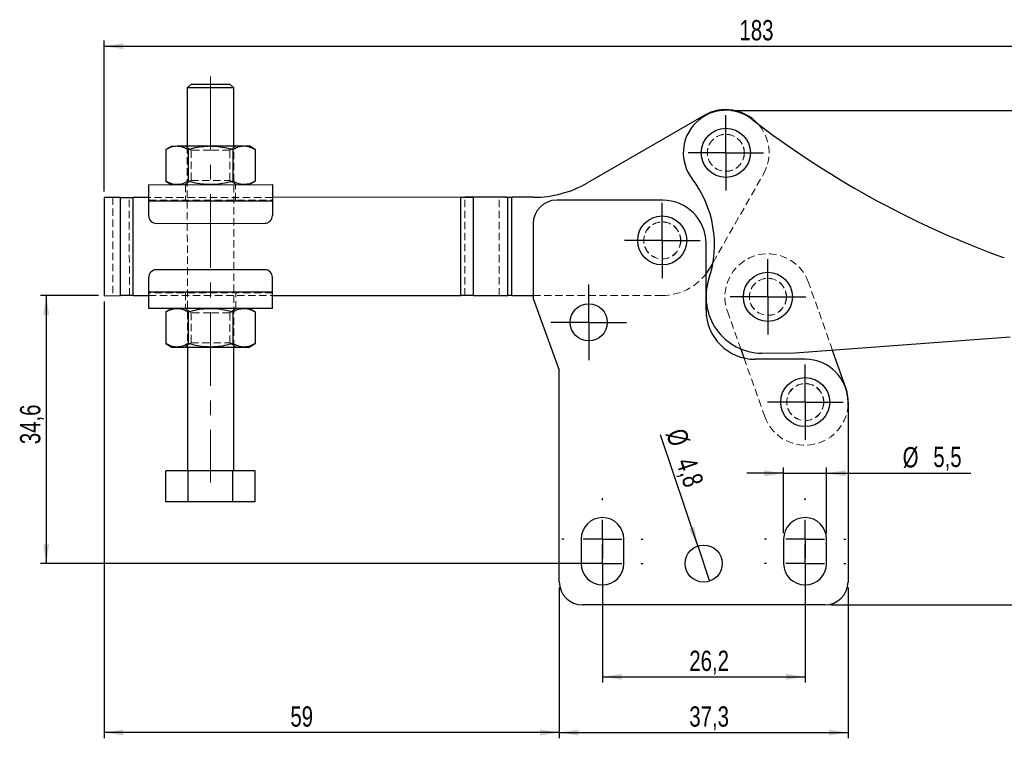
# Model space of a CAD drawing. Header units: millimetres. Extents: x 32 to 376, y 21 to 272.
# Tile 4 of 29: x 32 to 202, y 148 to 272. Entities that reach past the tile are written whole.
import ezdxf

# ---------------------------------------------------------------- set-up
doc = ezdxf.new("R2010")
doc.units = ezdxf.units.MM
doc.linetypes.add('CENTERX2', pattern=[20.32, 12.7, -2.54, 2.54, -2.54])
doc.linetypes.add('HIDDEN', pattern=[1.905, 1.27, -0.635])
doc.layers.add('FORMATO', color=179, linetype='Continuous')
doc.styles.add('SLDTEXTSTYLE0', font='TXT', dxfattribs={"width": 0.75})
doc.dimstyles.new('SLDDIMSTYLE0', dxfattribs={"dimtxt": 3.5, "dimasz": 3.302, "dimexe": 0, "dimexo": 0.0625, "dimgap": 0.875, "dimtad": 1, "dimdec": 0, "dimlfac": 0.75, "dimrnd": 1e-09, "dimzin": 12, "dimdsep": 46, "dimtxsty": 'SLDTEXTSTYLE0', "dimsah": 1, "dimcen": 0.09, "dimadec": 0, "dimazin": 3, "dimtfac": 1, "dimtdec": 0, "dimtofl": 0, "dimtmove": 0, "dimatfit": 3, "dimfxl": 0, "dimfrac": 2, "dimtolj": 1, "dimtzin": 12, "dimarcsym": 0})
doc.dimstyles.new('SLDDIMSTYLE1', dxfattribs={"dimtxt": 3.5, "dimasz": 3.302, "dimexe": 0, "dimexo": 0.0625, "dimgap": 0.875, "dimtad": 1, "dimdec": 1, "dimlfac": 0.75, "dimrnd": 1e-09, "dimzin": 12, "dimdsep": 46, "dimtxsty": 'SLDTEXTSTYLE0', "dimsah": 1, "dimcen": 0.09, "dimadec": 0, "dimazin": 3, "dimtfac": 1, "dimtdec": 1, "dimtofl": 0, "dimtmove": 0, "dimatfit": 3, "dimfxl": 0, "dimfrac": 2, "dimtolj": 1, "dimtzin": 12, "dimarcsym": 0})
doc.dimstyles.new('SLDDIMSTYLE2', dxfattribs={"dimtxt": 3.5, "dimasz": 3.302, "dimexe": 0, "dimexo": 0.0625, "dimgap": 0.875, "dimtad": 1, "dimdec": 1, "dimlfac": 0.75, "dimrnd": 1e-09, "dimzin": 12, "dimdsep": 46, "dimtxsty": 'SLDTEXTSTYLE0', "dimsah": 1, "dimcen": 0.09, "dimadec": 0, "dimazin": 3, "dimtfac": 1, "dimtdec": 1, "dimtmove": 0, "dimatfit": 0, "dimfxl": 0, "dimfrac": 2, "dimtolj": 1, "dimtzin": 12, "dimarcsym": 0})
doc.dimstyles.new('SLDDIMSTYLE3', dxfattribs={"dimtxt": 3.5, "dimasz": 3.302, "dimexe": 0, "dimexo": 0.0625, "dimgap": 0.875, "dimtad": 1, "dimdec": 3, "dimlfac": 0.75, "dimrnd": 1e-09, "dimzin": 12, "dimdsep": 46, "dimtxsty": 'SLDTEXTSTYLE0', "dimblk1": 'NONE', "dimsah": 1, "dimcen": 0, "dimadec": 0, "dimazin": 3, "dimtfac": 1, "dimtdec": 3, "dimtmove": 0, "dimatfit": 3, "dimldrblk": 'NONE', "dimfxl": 0, "dimfrac": 2, "dimtolj": 1, "dimtzin": 12, "dimarcsym": 0})
doc.dimstyles.new('SLDDIMSTYLE4', dxfattribs={"dimtxt": 3.5, "dimasz": 3.302, "dimexe": 0, "dimexo": 0.0625, "dimgap": 0.875, "dimtad": 1, "dimdec": 1, "dimlfac": 0.75, "dimrnd": 1e-09, "dimzin": 12, "dimdsep": 46, "dimtxsty": 'SLDTEXTSTYLE0', "dimsah": 1, "dimcen": 0.09, "dimadec": 0, "dimazin": 3, "dimtfac": 1, "dimtofl": 0, "dimtmove": 0, "dimatfit": 3, "dimfxl": 0, "dimfrac": 2, "dimtolj": 1, "dimtzin": 12, "dimarcsym": 0})

# ---------------------------------------------------------------- blocks, each defined once
blk = doc.blocks.new('_D')
at = {"layer": 'FORMATO'}
for p, q in [((46.96, 242.21), (46.96, 268.29)), ((290.57, 229.51), (290.57, 268.29)), ((46.96, 267.29), (290.57, 267.29))]:
    blk.add_line(p, q, dxfattribs=at)
for points in [[(46.96, 267.29), (50.26, 266.78), (50.26, 267.79)], [(290.57, 267.29), (287.27, 267.79), (287.27, 266.78)]]:
    blk.add_solid(points, dxfattribs=at)
at = {"layer": 'FORMATO', "insert": (156.47, 271.8), "char_height": 3.5, "attachment_point": 1, "style": 'SLDTEXTSTYLE0'}
blk.add_mtext('183', dxfattribs=at)
blk = doc.blocks.new('_D_1')
at = {"layer": 'FORMATO'}
for p, q in [((155.11, 256.23), (302.85, 256.23)), ((301.85, 256.23), (301.85, 170.96)), ((172.19, 170.96), (302.85, 170.96))]:
    blk.add_line(p, q, dxfattribs=at)
for points in [[(301.85, 256.23), (301.34, 252.93), (302.36, 252.93)], [(301.85, 170.96), (302.36, 174.26), (301.34, 174.26)]]:
    blk.add_solid(points, dxfattribs=at)
at = {"layer": 'FORMATO', "insert": (297.34, 210.22), "char_height": 3.5, "attachment_point": 1, "rotation": 90, "style": 'SLDTEXTSTYLE0'}
blk.add_mtext('64', dxfattribs=at)
blk = doc.blocks.new('_D_2')
at = {"layer": 'FORMATO'}
for p, q in [((132.86, 177.09), (132.86, 157.56)), ((167.77, 177.09), (167.77, 157.56)), ((132.86, 158.56), (167.77, 158.56))]:
    blk.add_line(p, q, dxfattribs=at)
for points in [[(132.86, 158.56), (136.16, 158.05), (136.16, 159.07)], [(167.77, 158.56), (164.47, 159.07), (164.47, 158.05)]]:
    blk.add_solid(points, dxfattribs=at)
at = {"layer": 'FORMATO', "insert": (147.82, 163.07), "char_height": 3.5, "attachment_point": 1, "style": 'SLDTEXTSTYLE0'}
blk.add_mtext('26,2', dxfattribs=at)
blk = doc.blocks.new('_D_3')
at = {"layer": 'FORMATO'}
for p, q in [((164.08, 193.66), (157.73, 193.66)), ((164.08, 183.32), (164.08, 194.66)), ((164.08, 193.66), (171.46, 193.66)), ((171.46, 183.32), (171.46, 194.66)), ((171.46, 193.66), (196.34, 193.66))]:
    blk.add_line(p, q, dxfattribs=at)
for points in [[(164.08, 193.66), (160.78, 194.17), (160.78, 193.15)], [(171.46, 193.66), (174.77, 193.15), (174.77, 194.17)]]:
    blk.add_solid(points, dxfattribs=at)
at = {"layer": 'FORMATO', "char_height": 3.5, "attachment_point": 1, "style": 'SLDTEXTSTYLE0'}
for s, insert in [('%%c', (184.6, 198.17)), ('5,5', (189.88, 198.23))]:
    blk.add_mtext(s, dxfattribs=dict(at, insert=insert))
blk = doc.blocks.new('_D_4')
at = {"layer": 'FORMATO'}
for q in [(142.84, 200.26), (151.32, 175.05)]:
    blk.add_line((149.28, 181.12), q, dxfattribs=at)
blk.add_solid([(149.28, 181.12), (148.71, 184.41), (147.74, 184.09)], dxfattribs=at)
at = {"layer": 'FORMATO', "char_height": 3.5, "attachment_point": 1, "rotation": 288.598, "style": 'SLDTEXTSTYLE0'}
for s, insert in [('%%c', (147.08, 201.69)), ('4,8', (148.81, 196.7))]:
    blk.add_mtext(s, dxfattribs=dict(at, insert=insert))
blk = doc.blocks.new('_NONE')
blk = doc.blocks.new('_D_5')
at = {"layer": 'FORMATO'}
for p, q in [((45.96, 224.28), (35.96, 224.28)), ((36.96, 224.28), (36.96, 178.09)), ((131.86, 178.09), (35.96, 178.09))]:
    blk.add_line(p, q, dxfattribs=at)
for points in [[(36.96, 224.28), (36.45, 220.97), (37.46, 220.97)], [(36.96, 178.09), (37.46, 181.39), (36.45, 181.39)]]:
    blk.add_solid(points, dxfattribs=at)
at = {"layer": 'FORMATO', "insert": (32.44, 198.67), "char_height": 3.5, "attachment_point": 1, "rotation": 90, "style": 'SLDTEXTSTYLE0'}
blk.add_mtext('34,6', dxfattribs=at)
blk = doc.blocks.new('_D_6')
at = {"layer": 'FORMATO'}
for p, q in [((46.96, 223.28), (46.96, 147.96)), ((125.41, 173.96), (125.41, 147.96)), ((125.41, 148.96), (46.96, 148.96))]:
    blk.add_line(p, q, dxfattribs=at)
for points in [[(46.96, 148.96), (50.27, 148.45), (50.27, 149.47)], [(125.41, 148.96), (122.1, 149.47), (122.1, 148.45)]]:
    blk.add_solid(points, dxfattribs=at)
at = {"layer": 'FORMATO', "insert": (79.05, 153.47), "char_height": 3.5, "attachment_point": 1, "style": 'SLDTEXTSTYLE0'}
blk.add_mtext('59', dxfattribs=at)
blk = doc.blocks.new('_D_7')
at = {"layer": 'FORMATO'}
for p, q in [((125.41, 173.96), (125.41, 147.96)), ((175.19, 173.96), (175.19, 147.96)), ((125.41, 148.96), (175.19, 148.96))]:
    blk.add_line(p, q, dxfattribs=at)
for points in [[(125.41, 148.96), (128.71, 148.45), (128.71, 149.47)], [(175.19, 148.96), (171.89, 149.47), (171.89, 148.45)]]:
    blk.add_solid(points, dxfattribs=at)
at = {"layer": 'FORMATO', "insert": (147.82, 153.47), "char_height": 3.5, "attachment_point": 1, "style": 'SLDTEXTSTYLE0'}
blk.add_mtext('37,3', dxfattribs=at)
blk = doc.blocks.new('SW_CENTERMARKSYMBOL_0')
at = {"layer": 'FORMATO', "color": 0}
for p, q in [((0, 3.33), (0, 6.51)), ((0, 0), (0, 3.33)), ((-3.33, 0), (-6.51, 0)), ((0, 0), (-3.33, 0)), ((0, 0), (0, -3.33)), ((0, 0), (3.33, 0)), ((3.33, 0), (6.51, 0)), ((0, -3.33), (0, -6.51))]:
    blk.add_line(p, q, dxfattribs=at)
blk = doc.blocks.new('SW_CENTERMARKSYMBOL_1')
at = {"layer": 'FORMATO', "color": 0}
for p, q in [((0, 3.33), (0, 6.51)), ((0, 0), (0, 3.33)), ((-3.33, 0), (-6.51, 0)), ((0, 0), (-3.33, 0)), ((0, 0), (0, -3.33)), ((0, 0), (3.33, 0)), ((3.33, 0), (6.51, 0)), ((0, -3.33), (0, -6.51))]:
    blk.add_line(p, q, dxfattribs=at)
blk = doc.blocks.new('SW_CENTERMARKSYMBOL_2')
at = {"layer": 'FORMATO', "color": 0}
for p, q in [((0, 3.33), (0, 6.51)), ((0, 0), (0, 3.33)), ((-3.33, 0), (-6.51, 0)), ((0, 0), (-3.33, 0)), ((0, 0), (0, -3.33)), ((0, 0), (3.33, 0)), ((3.33, 0), (6.51, 0)), ((0, -3.33), (0, -6.51))]:
    blk.add_line(p, q, dxfattribs=at)
blk = doc.blocks.new('SW_CENTERMARKSYMBOL_3')
at = {"layer": 'FORMATO', "color": 0}
for p, q in [((0, 3.33), (0, 6.51)), ((0, 0), (0, 3.33)), ((-3.33, 0), (-6.51, 0)), ((0, 0), (-3.33, 0)), ((0, 0), (0, -3.33)), ((0, 0), (3.33, 0)), ((3.33, 0), (6.51, 0)), ((0, -3.33), (0, -6.51))]:
    blk.add_line(p, q, dxfattribs=at)
blk = doc.blocks.new('SW_CENTERMARKSYMBOL_4')
at = {"layer": 'FORMATO', "color": 0}
for p, q in [((0, 3.33), (0, 6.53)), ((0, 0), (0, 3.33)), ((-3.33, 0), (-6.53, 0)), ((0, 0), (-3.33, 0)), ((0, 0), (0, -3.33)), ((0, 0), (3.33, 0)), ((3.33, 0), (6.53, 0)), ((0, -3.33), (0, -6.53))]:
    blk.add_line(p, q, dxfattribs=at)
blk = doc.blocks.new('SW_CENTERMARKSYMBOL_5')
at = {"layer": 'FORMATO', "color": 0}
for p, q in [((0, 6.67), (0, 7.02)), ((0, 0), (0, 3.33)), ((-6.67, 0), (-7.02, 0)), ((0, 0), (-3.33, 0)), ((0, 0), (0, -3.33)), ((0, 0), (3.33, 0)), ((6.67, 0), (7.02, 0)), ((0, -6.67), (0, -7.02))]:
    blk.add_line(p, q, dxfattribs=at)
blk = doc.blocks.new('SW_CENTERMARKSYMBOL_6')
at = {"layer": 'FORMATO', "color": 0}
for p, q in [((0, 6.67), (0, 7.02)), ((0, 0), (0, 3.33)), ((-6.67, 0), (-7.02, 0)), ((0, 0), (-3.33, 0)), ((0, 0), (0, -3.33)), ((0, 0), (3.33, 0)), ((6.67, 0), (7.02, 0)), ((0, -6.67), (0, -7.02))]:
    blk.add_line(p, q, dxfattribs=at)
blk = doc.blocks.new('SW_CENTERMARKSYMBOL_7')
at = {"layer": 'FORMATO', "color": 0}
for p, q in [((0, 6.67), (0, 7.02)), ((0, 0), (0, 3.33)), ((-6.67, 0), (-7.02, 0)), ((0, 0), (-3.33, 0)), ((0, 0), (0, -3.33)), ((0, 0), (3.33, 0)), ((6.67, 0), (7.02, 0)), ((0, -6.67), (0, -7.02))]:
    blk.add_line(p, q, dxfattribs=at)
blk = doc.blocks.new('SW_CENTERMARKSYMBOL_8')
at = {"layer": 'FORMATO', "color": 0}
for p, q in [((0, 6.67), (0, 7.02)), ((0, 0), (0, 3.33)), ((-6.67, 0), (-7.02, 0)), ((0, 0), (-3.33, 0)), ((0, 0), (0, -3.33)), ((0, 0), (3.33, 0)), ((6.67, 0), (7.02, 0)), ((0, -6.67), (0, -7.02))]:
    blk.add_line(p, q, dxfattribs=at)

msp = doc.modelspace()

# ---------------------------------------------------------------- linework, layer by layer
at = {"color": 7, "linetype": 'Continuous', "lineweight": 25}
for p, q in [((61.9377, 260.7498), (61.2713, 260.0829)), ((61.2713, 260.0829), (61.2756, 250.0829)), ((69.2713, 260.0862), (68.6044, 260.7526)), ((69.2756, 250.0862), (69.2713, 260.0862)), ((150.3856, 255.3524), (130.2935, 243.7409)), ((58.6089, 250.0817), (57.5778, 249.4858)), ((72.9738, 249.4924), (71.9422, 250.0874)), ((57.5778, 249.4858), (57.5801, 244.0101)), ((61.4268, 249.4875), (61.4291, 244.0117)), ((69.1248, 249.4907), (69.1271, 244.015)), ((72.9738, 249.4924), (72.9761, 244.0166)), ((54.6117, 243.4134), (75.945, 243.4224)), ((57.5801, 244.0101), (58.6117, 243.4151)), ((71.945, 243.4207), (72.9761, 244.0166)), ((49.7793, 241.2113), (46.9576, 241.2101)), ((46.9576, 241.2101), (46.9648, 224.2768)), ((49.7865, 224.278), (49.7793, 241.2113)), ((54.6126, 241.2134), (51.946, 241.2122)), ((51.9531, 224.2789), (51.946, 241.2122)), ((108.4331, 241.2361), (75.946, 241.2224)), ((108.4345, 224.3028), (108.4331, 241.2361)), ((114.7876, 241.2394), (109.0998, 241.2367)), ((110.5998, 241.2368), (109.0998, 241.2367)), ((116.2876, 241.2395), (110.5998, 241.2368)), ((110.6012, 224.3035), (110.5998, 241.2368)), ((116.2876, 241.2395), (114.7876, 241.2394)), ((116.1046, 241.2395), (117.2261, 241.2399)), ((116.1046, 241.2395), (116.7202, 241.2397)), ((116.2876, 241.2395), (116.5594, 241.2395)), ((116.5608, 224.3062), (116.5594, 241.2395)), ((116.881, 241.2396), (117.2261, 241.2399)), ((120.9812, 241.2414), (117.2261, 241.2399)), ((117.2275, 224.3065), (117.2261, 241.2399)), ((54.6129, 240.6134), (75.9462, 240.6224)), ((54.6129, 240.6134), (54.614, 238.08)), ((75.9462, 240.6224), (75.9473, 238.0891)), ((143.2532, 240.7428), (124.9652, 240.7428)), ((55.9479, 236.7473), (74.6145, 236.7552)), ((120.9012, 236.6788), (120.9012, 223.8095)), ((150.7039, 221.7775), (150.7039, 233.2922)), ((151.3866, 229.0984), (151.9099, 230.015)), ((74.6179, 228.7552), (55.9513, 228.7473)), ((150.7039, 228.0657), (151.3866, 229.0984)), ((54.6196, 224.88), (54.6185, 227.4134)), ((75.9529, 224.8891), (75.9518, 227.4224)), ((46.9648, 224.2768), (49.7865, 224.278)), ((51.9531, 224.2789), (54.6198, 224.28)), ((75.9529, 224.8891), (54.6196, 224.88)), ((75.9531, 224.2891), (108.4345, 224.3028)), ((110.6012, 224.3035), (116.289, 224.3062)), ((116.289, 224.3062), (116.5608, 224.3062)), ((117.2275, 224.3065), (116.4249, 224.3063)), ((117.2275, 224.3065), (116.8824, 224.3062)), ((117.2275, 224.3065), (120.9012, 224.3081)), ((120.9012, 223.8095), (125.4055, 211.4341)), ((75.9541, 222.0891), (54.6207, 222.08)), ((58.6207, 222.0817), (57.5897, 221.4858)), ((57.5897, 221.4858), (57.592, 216.0101)), ((61.4387, 221.4875), (61.441, 216.0117)), ((69.1367, 221.4907), (69.139, 216.015)), ((72.9857, 221.4924), (71.9541, 222.0874)), ((72.9857, 221.4924), (72.988, 216.0166)), ((57.592, 216.0101), (58.6236, 215.4151)), ((71.9569, 215.4207), (72.988, 216.0166)), ((203.1506, 217.1367), (165.2501, 214.2917)), ((61.2902, 215.4162), (61.2993, 194.0829)), ((69.2992, 194.0862), (69.2902, 215.4196)), ((156.6819, 215.1054), (157.2392, 213.534)), ((165.2501, 214.2917), (160.3171, 214.3526)), ((174.7967, 208.4072), (172.5161, 214.8371)), ((167.8066, 213.3108), (159.1706, 213.3108)), ((125.4055, 174.9589), (125.4055, 211.4341)), ((175.1895, 205.9279), (175.1895, 174.9589)), ((61.4503, 194.0829), (57.6012, 194.0813)), ((57.6035, 188.748), (57.6012, 194.0813)), ((69.1483, 194.0862), (61.4503, 194.0829)), ((61.4525, 188.7496), (61.4503, 194.0829)), ((72.9973, 194.0878), (69.1483, 194.0862)), ((69.1505, 188.7528), (69.1483, 194.0862)), ((72.9995, 188.7545), (72.9973, 194.0878)), ((61.4525, 188.7496), (57.6035, 188.748)), ((69.1505, 188.7528), (61.4525, 188.7496)), ((72.9995, 188.7545), (69.1505, 188.7528)), ((129.1647, 182.3212), (129.1647, 178.0878)), ((136.5476, 178.0878), (136.5476, 182.3212)), ((164.0812, 182.3212), (164.0812, 178.0878)), ((171.4642, 178.0878), (171.4642, 182.3212)), ((171.1895, 170.9589), (129.4055, 170.9589))]:
    msp.add_line(p, q, dxfattribs=at)
at = {"color": 7, "linetype": 'HIDDEN', "lineweight": 18}
for p, q in [((60.8813, 250.0827), (61.9425, 249.3403)), ((61.2756, 250.0829), (61.2902, 215.4162)), ((68.6092, 249.3431), (69.6698, 250.0864)), ((69.2902, 215.4196), (69.2756, 250.0862)), ((61.9425, 249.3403), (61.9447, 244.1593)), ((68.6114, 244.1622), (68.6092, 249.3431)), ((151.9099, 230.015), (160.5839, 245.2072)), ((61.9447, 244.1593), (60.8841, 243.416)), ((60.9451, 243.416), (60.9462, 240.7494)), ((69.6727, 243.4197), (68.6114, 244.1622)), ((69.6128, 240.753), (69.6117, 243.4197)), ((48.4576, 241.2108), (48.4648, 224.2774)), ((49.7865, 224.278), (49.7793, 241.2113)), ((51.2865, 224.2786), (51.2793, 241.212)), ((51.9531, 224.2789), (51.946, 241.2122)), ((75.946, 241.2224), (54.6126, 241.2134)), ((108.4345, 224.3028), (108.4331, 241.2361)), ((109.1012, 224.3034), (109.0998, 241.2367)), ((110.6012, 224.3035), (110.5998, 241.2368)), ((115.0608, 224.3061), (115.0594, 241.2394)), ((116.1976, 241.2395), (116.1046, 241.2395)), ((116.5608, 224.3062), (116.5594, 241.2395)), ((116.7202, 241.2397), (117.2261, 241.2399)), ((117.2275, 224.3065), (117.2261, 241.2399)), ((54.6128, 240.7467), (75.9462, 240.7557)), ((54.6129, 240.6134), (75.9462, 240.6224)), ((172.5161, 214.8371), (168.3606, 226.5529)), ((75.9529, 224.8891), (54.6196, 224.88)), ((75.9529, 224.7557), (54.6196, 224.7467)), ((54.6198, 224.28), (75.9531, 224.2891)), ((60.9529, 224.7494), (60.9541, 222.0827)), ((69.6207, 222.0864), (69.6196, 224.753)), ((109.1012, 224.3034), (114.789, 224.3061)), ((109.1012, 224.3034), (110.6012, 224.3035)), ((116.289, 224.3062), (114.789, 224.3061)), ((117.2275, 224.3065), (116.106, 224.3062)), ((116.4249, 224.3063), (116.106, 224.3062)), ((120.9012, 224.3081), (143.1556, 224.3175)), ((60.8931, 222.0827), (61.9544, 221.3403)), ((61.9544, 221.3403), (61.9566, 216.1594)), ((68.6211, 221.3431), (69.6817, 222.0864)), ((68.6232, 216.1622), (68.6211, 221.3431)), ((154.3804, 221.5943), (156.6819, 215.1054)), ((61.9566, 216.1594), (60.8959, 215.416)), ((69.6845, 215.4197), (68.6232, 216.1622)), ((157.2392, 213.534), (160.8164, 203.4486))]:
    msp.add_line(p, q, dxfattribs=at)
at = {"color": 7, "linetype": 'Continuous', "lineweight": 25, "flags": 128}
for points in [[(65.2713, 260.0845), (64.4115, 260.0842), (63.5918, 260.0838), (62.8506, 260.0835), (62.2227, 260.0833), (61.7373, 260.083), (61.4171, 260.0829), (61.2772, 260.0829), (61.2713, 260.0829)], [(61.9377, 260.7498), (61.962, 260.7498), (62.1543, 260.7499), (62.5278, 260.75), (63.0606, 260.7503), (63.722, 260.7506), (64.4733, 260.7509), (65.271, 260.7512)], [(65.271, 260.7512), (66.0688, 260.7515), (66.8201, 260.7519), (67.4815, 260.7521), (68.0143, 260.7524), (68.3878, 260.7525), (68.5801, 260.7526), (68.6044, 260.7526)], [(69.2713, 260.0862), (69.2655, 260.0862), (69.1255, 260.0862), (68.8054, 260.086), (68.32, 260.0858), (67.692, 260.0856), (66.9509, 260.0853), (66.1312, 260.0849), (65.2713, 260.0845)], [(58.6089, 250.0817), (58.6659, 250.0818), (58.8361, 250.0818), (59.1164, 250.0819), (59.5021, 250.0821)], [(59.5021, 250.0821), (59.9865, 250.0823), (60.5615, 250.0826), (61.2171, 250.0828), (61.9422, 250.0831), (62.7243, 250.0835), (63.5501, 250.0838), (64.4054, 250.0842), (65.2756, 250.0845)], [(65.2756, 250.0845), (66.1457, 250.0849), (67.001, 250.0853), (67.8268, 250.0856), (68.6089, 250.086), (69.334, 250.0863), (69.9896, 250.0865), (70.5646, 250.0868), (71.0491, 250.087)], [(71.0491, 250.087), (71.4348, 250.0872), (71.7151, 250.0873), (71.8852, 250.0873), (71.9422, 250.0874)], [(54.6117, 243.4134), (54.6117, 243.3596), (54.6118, 243.2002), (54.6119, 242.9415), (54.6121, 242.5933), (54.6122, 242.169), (54.6124, 241.6849), (54.6127, 241.1596), (54.6129, 240.6134)], [(75.945, 243.4224), (75.9451, 243.3686), (75.9451, 243.2093), (75.9452, 242.9505), (75.9454, 242.6023), (75.9456, 242.178), (75.9458, 241.6939), (75.946, 241.1686), (75.9462, 240.6224)], [(49.7793, 241.2113), (50.0294, 241.2114), (50.2877, 241.2115), (50.5531, 241.2117), (50.8244, 241.2118), (51.1006, 241.2119), (51.3804, 241.212), (51.6626, 241.2121), (51.946, 241.2122)], [(116.5594, 241.2395), (116.5976, 241.2396), (116.6364, 241.2396), (116.6758, 241.2396), (116.7159, 241.2396), (116.7564, 241.2396), (116.7975, 241.2396), (116.8391, 241.2396), (116.881, 241.2396)], [(51.9531, 224.2789), (51.6697, 224.2788), (51.3875, 224.2787), (51.1078, 224.2785), (50.8316, 224.2784), (50.5602, 224.2783), (50.2948, 224.2782), (50.0366, 224.2781), (49.7865, 224.278)], [(54.6207, 222.08), (54.6207, 222.1338), (54.6207, 222.2932), (54.6205, 222.5519), (54.6204, 222.9001), (54.6202, 223.3244), (54.62, 223.8085), (54.6198, 224.3338), (54.6196, 224.88)], [(75.9541, 222.0891), (75.954, 222.1429), (75.954, 222.3022), (75.9539, 222.5609), (75.9537, 222.9092), (75.9535, 223.3335), (75.9533, 223.8175), (75.9531, 224.3428), (75.9529, 224.8891)], [(116.8824, 224.3062), (116.8405, 224.3062), (116.7989, 224.3062), (116.7578, 224.3062), (116.7173, 224.3062), (116.6772, 224.3062), (116.6378, 224.3062), (116.599, 224.3062), (116.5608, 224.3062)], [(58.6236, 215.4151), (58.6806, 215.4151), (58.8507, 215.4152), (59.131, 215.4153), (59.5167, 215.4154)], [(59.5167, 215.4154), (60.0012, 215.4156), (60.5762, 215.4159), (61.2318, 215.4162), (61.9569, 215.4165), (62.739, 215.4168), (63.5648, 215.4172), (64.4201, 215.4175), (65.2902, 215.4179)], [(65.2902, 215.4179), (66.1604, 215.4183), (67.0157, 215.4186), (67.8414, 215.419), (68.6236, 215.4193), (69.3486, 215.4196), (70.0043, 215.4199), (70.5792, 215.4201), (71.0637, 215.4203)], [(71.0637, 215.4203), (71.4494, 215.4205), (71.7297, 215.4206), (71.8999, 215.4207), (71.9569, 215.4207)]]:
    msp.add_lwpolyline(points, dxfattribs=at)
at = {"color": 7, "linetype": 'HIDDEN', "lineweight": 18, "flags": 128}
for points in [[(65.2759, 249.3417), (64.4782, 249.3413), (63.7268, 249.341), (63.0655, 249.3407), (62.5326, 249.3405), (62.1592, 249.3403), (61.9668, 249.3403), (61.9425, 249.3403)], [(68.6092, 249.3431), (68.5849, 249.3431), (68.3926, 249.343), (68.0192, 249.3428), (67.4863, 249.3426), (66.825, 249.3423), (66.0736, 249.342), (65.2759, 249.3417)], [(61.9447, 244.1593), (61.969, 244.1594), (62.1613, 244.1594), (62.5348, 244.1596), (63.0677, 244.1598), (63.729, 244.1601), (64.4803, 244.1604), (65.2781, 244.1608), (66.0758, 244.1611), (66.8271, 244.1614), (67.4885, 244.1617), (68.0213, 244.1619), (68.3948, 244.1621), (68.5871, 244.1622), (68.6114, 244.1622)], [(65.2877, 221.3417), (64.49, 221.3413), (63.7386, 221.341), (63.0773, 221.3407), (62.5444, 221.3405), (62.171, 221.3403), (61.9787, 221.3403), (61.9544, 221.3403)], [(68.6211, 221.3431), (68.5967, 221.3431), (68.4044, 221.343), (68.031, 221.3428), (67.4981, 221.3426), (66.8368, 221.3423), (66.0854, 221.342), (65.2877, 221.3417)], [(61.9566, 216.1594), (61.9809, 216.1594), (62.1732, 216.1594), (62.5466, 216.1596), (63.0795, 216.1598), (63.7408, 216.1601), (64.4922, 216.1604), (65.2899, 216.1608), (66.0876, 216.1611), (66.839, 216.1614), (67.5003, 216.1617), (68.0332, 216.1619), (68.4066, 216.1621), (68.5989, 216.1622), (68.6232, 216.1622)]]:
    msp.add_lwpolyline(points, dxfattribs=at)
at = {"color": 7, "linetype": 'Continuous', "lineweight": 25}
for centre, radius in [((154.1136, 248.9015), 4.2333), ((143.1516, 233.8002), 4.2333), ((161.3705, 224.0736), 4.2333), ((130.4855, 219.6778), 3.2), ((167.8066, 205.9279), 4.2333), ((150.2975, 178.0878), 3.2)]:
    msp.add_circle(centre, radius, dxfattribs=at)
at = {"color": 7, "linetype": 'HIDDEN', "lineweight": 18}
for centre, radius in [((154.1136, 248.9015), 3.2), ((154.1136, 248.9015), 3.175), ((143.1516, 233.8002), 3.2), ((143.1516, 233.8002), 3.2), ((143.1516, 233.8002), 3.175), ((161.3705, 224.0736), 3.2), ((161.3705, 224.0736), 3.175), ((167.8066, 205.9279), 3.2), ((167.8066, 205.9279), 3.175)]:
    msp.add_circle(centre, radius, dxfattribs=at)
at = {"color": 7, "linetype": 'Continuous', "lineweight": 25}
for centre, radius, start, end in [((154.1136, 248.9015), 7.4507, 42.339226, 120.024237), ((154.1136, 248.9015), 7.3333, 52.292963, 217.527098), ((256.4587, 381.287), 160, 232.292963, 249.663576), ((133.4939, 233.0639), 18.6667, 341.569478, 37.527098), ((120.9734, 259.8681), 18.6267, 270.024237, 300.024237), ((124.9652, 236.6788), 4.064, 90, 180), ((143.2532, 233.2922), 7.4507, 0, 90), ((55.9473, 238.0806), 1.3333, 180.024237, 270.024237), ((74.614, 238.0885), 1.3333, 270.024237, 0.024237), ((206.4142, 246.2628), 16, 249.663576, 254.436345), ((55.9518, 227.4139), 1.3333, 90.024237, 180.024237), ((74.6185, 227.4218), 1.3333, 0.024237, 90.024237), ((160.4372, 224.0851), 9.7333, 161.569478, 269.292963), ((159.1706, 221.7775), 8.4667, 180, 270), ((167.8066, 205.9279), 7.3829, 0, 90), ((167.8066, 205.9279), 7.4168, 354.522518, 19.528972), ((132.8562, 182.3212), 3.6915, 0, 180), ((167.7727, 182.3212), 3.6915, 0, 180), ((132.8562, 178.0878), 3.6915, 180, 0), ((167.7727, 178.0878), 3.6915, 180, 0), ((129.4055, 174.9589), 4, 180, 270), ((171.1895, 174.9589), 4, 270, 0)]:
    msp.add_arc(centre, radius, start, end, dxfattribs=at)
at = {"color": 7, "linetype": 'HIDDEN', "lineweight": 18}
for centre, radius, start, end in [((154.1136, 248.9015), 7.4507, 330.275738, 42.339226), ((161.3705, 224.0736), 7.4168, 19.528972, 199.528972), ((143.1516, 233.8002), 9.4827, 270.024237, 322.790397), ((167.8066, 205.9279), 7.4168, 199.528972, 354.522518)]:
    msp.add_arc(centre, radius, start, end, dxfattribs=at)
at = {"color": 7, "linetype": 'Continuous', "lineweight": 25}
for points, knots in [([(57.5778, 249.4858), (57.8903, 249.6524), (58.521, 249.9886), (59.1731, 250.0507), (59.5021, 250.0821)], [0, 0, 0, 0, 0.49545834, 1, 1, 1, 1]), ([(59.5021, 250.0821), (59.5477, 250.0814), (59.8931, 250.0762), (60.5445, 249.9464), (61.1309, 249.6414), (61.4268, 249.4875)], [0, 0, 0, 0, 0.07006393, 0.53077114, 1, 1, 1, 1]), ([(61.4268, 249.4875), (61.7159, 249.5665), (62.4853, 249.777), (63.7683, 250.025), (64.771, 250.0646), (65.2756, 250.0845)], [0, 0, 0, 0, 0.230237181, 0.61266923, 1, 1, 1, 1]), ([(65.2756, 250.0845), (65.5972, 250.0764), (66.4065, 250.056), (67.6998, 249.8674), (68.6481, 249.6167), (69.1248, 249.4907)], [0, 0, 0, 0, 0.24700309, 0.62147562, 1, 1, 1, 1]), ([(69.1248, 249.4907), (69.4373, 249.6573), (70.068, 249.9935), (70.7201, 250.0556), (71.0491, 250.087)], [0, 0, 0, 0, 0.49545787, 1, 1, 1, 1]), ([(71.0491, 250.087), (71.0947, 250.0863), (71.4401, 250.0811), (72.0915, 249.9513), (72.6779, 249.6463), (72.9738, 249.4924)], [0, 0, 0, 0, 0.07006266, 0.53077068, 1, 1, 1, 1]), ([(59.5049, 243.4154), (59.4593, 243.4161), (59.1138, 243.4214), (58.4624, 243.5511), (57.876, 243.8562), (57.5801, 244.0101)], [0, 0, 0, 0, 0.07006266, 0.53077005, 1, 1, 1, 1]), ([(61.4291, 244.0117), (61.1167, 243.8451), (60.486, 243.509), (59.8339, 243.4468), (59.5049, 243.4154)], [0, 0, 0, 0, 0.49545787, 1, 1, 1, 1]), ([(65.2784, 243.4179), (64.7806, 243.4369), (63.7779, 243.4752), (62.4944, 243.7213), (61.7183, 243.9329), (61.4291, 244.0117)], [0, 0, 0, 0, 0.38211826, 0.76976401, 1, 1, 1, 1]), ([(69.1271, 244.015), (68.6553, 243.8897), (67.7073, 243.6381), (66.4142, 243.4475), (65.6, 243.4263), (65.2784, 243.4179)], [0, 0, 0, 0, 0.37479251, 0.75299534, 1, 1, 1, 1]), ([(71.0519, 243.4203), (71.0063, 243.421), (70.6608, 243.4263), (70.0094, 243.556), (69.423, 243.861), (69.1271, 244.015)], [0, 0, 0, 0, 0.07006266, 0.53077051, 1, 1, 1, 1]), ([(72.9761, 244.0166), (72.6637, 243.85), (72.033, 243.5139), (71.3809, 243.4517), (71.0519, 243.4203)], [0, 0, 0, 0, 0.49545771, 1, 1, 1, 1]), ([(108.4331, 241.2361), (108.8133, 241.2363), (109.5738, 241.2365), (110.2578, 241.2367), (110.5998, 241.2368)], [0, 0, 0, 0, 0.49999922, 1, 1, 1, 1]), ([(110.6012, 224.3035), (110.2592, 224.3034), (109.5752, 224.3031), (108.8147, 224.3029), (108.4345, 224.3028)], [0, 0, 0, 0, 0.49999919, 1, 1, 1, 1]), ([(57.5897, 221.4858), (57.9021, 221.6524), (58.5328, 221.9886), (59.1849, 222.0507), (59.5139, 222.0821)], [0, 0, 0, 0, 0.495457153, 1, 1, 1, 1]), ([(59.5139, 222.0821), (59.5595, 222.0814), (59.9049, 222.0762), (60.5563, 221.9464), (61.1428, 221.6414), (61.4387, 221.4875)], [0, 0, 0, 0, 0.07006267, 0.530769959, 1, 1, 1, 1]), ([(61.4387, 221.4875), (61.7278, 221.5666), (62.4971, 221.777), (63.7802, 222.025), (64.7829, 222.0646), (65.2874, 222.0845)], [0, 0, 0, 0, 0.23023472, 0.61266677, 1, 1, 1, 1]), ([(65.2874, 222.0845), (65.6091, 222.0764), (66.4184, 222.056), (67.7117, 221.8674), (68.66, 221.6167), (69.1367, 221.4907)], [0, 0, 0, 0, 0.247003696, 0.621474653, 1, 1, 1, 1]), ([(69.1367, 221.4907), (69.4491, 221.6573), (70.0798, 221.9935), (70.7319, 222.0556), (71.0609, 222.087)], [0, 0, 0, 0, 0.495458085, 1, 1, 1, 1]), ([(71.0609, 222.087), (71.1065, 222.0863), (71.452, 222.0811), (72.1033, 221.9513), (72.6898, 221.6463), (72.9857, 221.4924)], [0, 0, 0, 0, 0.0700627, 0.53077017, 1, 1, 1, 1]), ([(59.5167, 215.4154), (59.4711, 215.4161), (59.1257, 215.4214), (58.4743, 215.5511), (57.8879, 215.8562), (57.592, 216.0101)], [0, 0, 0, 0, 0.07006267, 0.53077118, 1, 1, 1, 1]), ([(61.441, 216.0117), (61.1285, 215.8451), (60.4978, 215.509), (59.8457, 215.4468), (59.5167, 215.4154)], [0, 0, 0, 0, 0.495458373, 1, 1, 1, 1]), ([(65.2902, 215.4179), (64.7925, 215.4369), (63.7898, 215.4752), (62.5062, 215.7213), (61.7302, 215.9329), (61.441, 216.0117)], [0, 0, 0, 0, 0.38211816, 0.76976401, 1, 1, 1, 1]), ([(69.139, 216.015), (68.6671, 215.8897), (67.7191, 215.6381), (66.426, 215.4475), (65.6119, 215.4263), (65.2902, 215.4179)], [0, 0, 0, 0, 0.37479242, 0.75299532, 1, 1, 1, 1]), ([(71.0637, 215.4203), (71.0181, 215.421), (70.6727, 215.4262), (70.0213, 215.556), (69.4349, 215.861), (69.139, 216.015)], [0, 0, 0, 0, 0.07006266, 0.53076998, 1, 1, 1, 1]), ([(72.988, 216.0166), (72.6755, 215.85), (72.0448, 215.5139), (71.3927, 215.4517), (71.0637, 215.4203)], [0, 0, 0, 0, 0.49545809, 1, 1, 1, 1])]:
    msp.add_open_spline(points, degree=3, knots=knots, dxfattribs=at)
at = {"layer": 'FORMATO', "linetype": 'CENTERX2', "lineweight": 18}
msp.add_line((65.2705, 262.0845), (65.3001, 192.0846), dxfattribs=at)

# ---------------------------------------------------------------- block references
at = {"layer": 'FORMATO'}
for name, p in [('SW_CENTERMARKSYMBOL_0', (154.1136, 248.9015)), ('SW_CENTERMARKSYMBOL_3', (143.1516, 233.8002)), ('SW_CENTERMARKSYMBOL_1', (161.3705, 224.0736)), ('SW_CENTERMARKSYMBOL_4', (130.4855, 219.6778)), ('SW_CENTERMARKSYMBOL_2', (167.8066, 205.9279)), ('SW_CENTERMARKSYMBOL_6', (132.8562, 182.3212)), ('SW_CENTERMARKSYMBOL_7', (167.7727, 182.3212)), ('SW_CENTERMARKSYMBOL_5', (132.8562, 178.0878)), ('SW_CENTERMARKSYMBOL_8', (167.7727, 178.0878))]:
    msp.add_blockref(name, p, dxfattribs=at)

# ---------------------------------------------------------------- dimensions: what is measured, and where the dimension line sits
for base, p1, p2, dimstyle, picture, middle in [((290.5738, 267.2859), (46.9576, 241.2101), (290.5738, 228.5133), 'SLDDIMSTYLE0', '_D', (160.3443, 267.2859)), ((167.7727, 158.5596), (132.8562, 178.0878), (167.7727, 178.0878), 'SLDDIMSTYLE1', '_D_2', (152.3471, 158.5596)), ((175.1895, 148.9589), (125.4055, 174.9589), (175.1895, 174.9589), 'SLDDIMSTYLE1', '_D_7', (152.3471, 148.9589))]:
    dim = msp.add_linear_dim(base=base, p1=p1, p2=p2, dimstyle=dimstyle, dxfattribs=at)
    dim.commit()
    dim.dimension.update_dxf_attribs({"geometry": picture, "text_midpoint": middle, "dimtype": 160})
for base, p1, p2, angle, dimstyle, picture, middle in [((301.8528, 170.9589), (154.1136, 256.2348), (171.1895, 170.9589), 90, 'SLDDIMSTYLE0', '_D_1', (301.8528, 212.8012)), ((36.9564, 178.0878), (46.9648, 224.2768), (132.8562, 178.0878), 90, 'SLDDIMSTYLE4', '_D_5', (36.9564, 203.2002)), ((46.9648, 148.9589), (125.4055, 174.9589), (46.9648, 224.2768), 0, 'SLDDIMSTYLE0', '_D_6', (81.6398, 148.9589))]:
    dim = msp.add_linear_dim(base=base, p1=p1, p2=p2, angle=angle, dimstyle=dimstyle, dxfattribs=at)
    dim.commit()
    dim.dimension.update_dxf_attribs({"geometry": picture, "text_midpoint": middle, "dimtype": 160})
dim = msp.add_diameter_dim_2p(p1=(151.3181, 175.0549), p2=(149.2769, 181.1207), dimstyle='SLDDIMSTYLE3', dxfattribs=at)
dim.commit()
dim.dimension.update_dxf_attribs({"geometry": '_D_4', "text_midpoint": (144.6399, 194.9011), "dimtype": 163})
dim = msp.add_linear_dim(base=(171.4642, 193.6624), p1=(164.0812, 182.3212), p2=(171.4642, 182.3212), text='%%c<>', dimstyle='SLDDIMSTYLE2', dxfattribs=at)
dim.commit()
dim.dimension.update_dxf_attribs({"geometry": '_D_3', "text_midpoint": (190.4704, 193.6624), "dimtype": 160})

doc.saveas('drawing.dxf')
